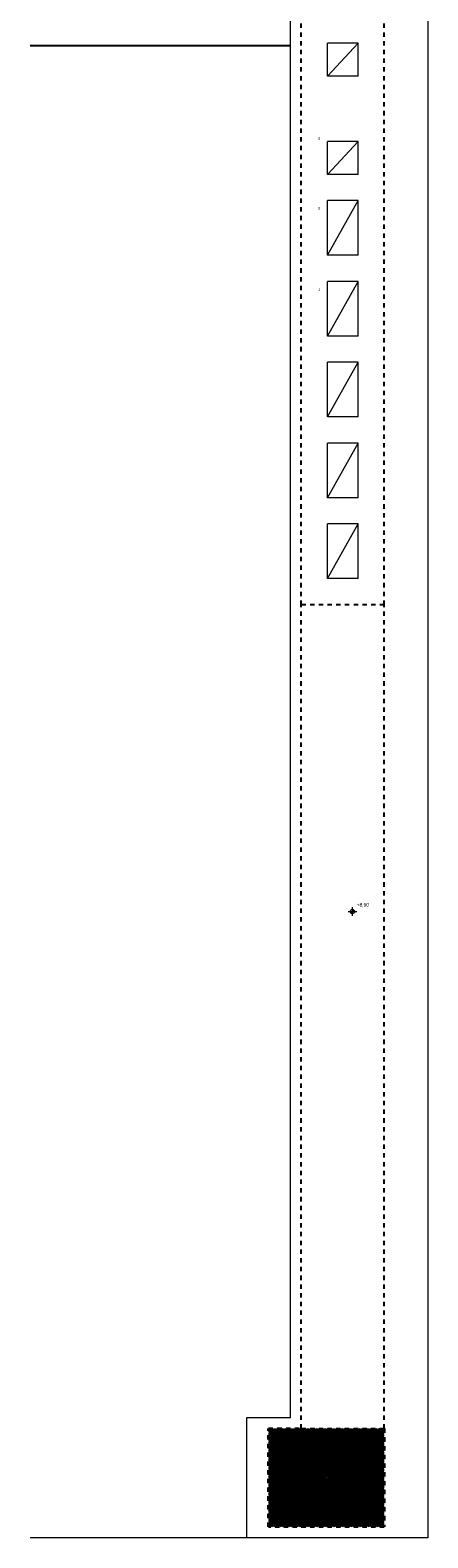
# Model space of a CAD drawing. Extents: x -109972 to -86652, y 98618 to 122888.
# Tile 70 of 74: x -92343 to -90520, y 109048 to 115948. Entities that reach past the tile are written whole.
import ezdxf

# ---------------------------------------------------------------- set-up
doc = ezdxf.new("R2010")
doc.units = 0
doc.header["$MEASUREMENT"] = 0
doc.linetypes.add('Przerywana', pattern=[40, 20, -20])
for name, color, linetype, lineweight in [('ARCH dach_Nr_Pióra__46', 5, 'Continuous', 13), ('Arch kominy_Nr_Pióra__10', 134, 'Continuous', 18), ('Arch ściany nośne_Nr_Pióra__30', 134, 'Continuous', 35), ('Arch ściany zewnętrzne_Nr_Pióra__46', 5, 'Continuous', 13), ('INWENT DACH_Nr_Pióra__1', 7, 'Continuous', 25), ('INWENT RZĘDNE_Nr_Pióra__21', 7, 'Continuous', 13), ('INWENT.ŚCIANY_Nr_Pióra__1', 7, 'Continuous', 25), ('Istniejące kominy_Nr_Pióra__5', 7, 'Continuous', 13)]:
    doc.layers.add(name, color=color, linetype=linetype, lineweight=lineweight)
doc.layers.add('arch wypelnienia_Nr_Pióra__102', color=7, linetype='Continuous', lineweight=13, true_color=0xcccccc)
doc.layers.add('INWENT RZĘDNE', color=7, linetype='Continuous')
doc.styles.add('GENERATED_STYLE_2', font='txt')
doc.styles.add('GENERATED_STYLE_5', font='txt')

# ---------------------------------------------------------------- blocks, each defined once
blk = doc.blocks.new('Koty wysokościowe_2', base_point=(-90866.4, 111914.1))
at = {"layer": 'INWENT RZĘDNE_Nr_Pióra__21', "linetype": 'Continuous'}
for points in [[(-90866.4, 111914.1), (-90856.4, 111914.1), (-90857.2, 111917.9), (-90859.3, 111921.2), (-90862.6, 111923.3), (-90866.4, 111924.1)], [(-90866.4, 111914.1), (-90876.4, 111914.1), (-90875.6, 111910.3), (-90873.5, 111907), (-90870.2, 111904.9), (-90866.4, 111904.1)]]:
    blk.add_hatch(color=256, dxfattribs=at).paths.add_polyline_path(points, flags=0)
for p, q in [((-90866.4, 111894.1), (-90866.4, 111934.1)), ((-90886.4, 111914.1), (-90846.4, 111914.1))]:
    blk.add_line(p, q, dxfattribs=at)
blk.add_circle((-90866.4, 111914.1), 10, dxfattribs=at)
at = {"layer": 'INWENT RZĘDNE_Nr_Pióra__21', "insert": (-90846.4, 111934.1), "char_height": 16, "attachment_point": 7, "style": 'GENERATED_STYLE_2'}
blk.add_mtext('{+8,90}', dxfattribs=at)

msp = doc.modelspace()

# ---------------------------------------------------------------- hatches: boundary and pattern name
at = {"layer": 'arch wypelnienia_Nr_Pióra__102', "linetype": 'Continuous'}
h = msp.add_hatch(dxfattribs=at)
h.set_pattern_fill('Cegła_zwykła', color=256, style=0, pattern_type=2)
h.set_pattern_definition([(45, (0, 0), (-3.5355339, 3.5355339), [])])
h.paths.add_polyline_path([(-91250.5, 109097.9), (-90720.5, 109097.9), (-90720.5, 109547.9), (-91250.5, 109547.9)], flags=0)

# ---------------------------------------------------------------- linework, layer by layer
at = {"layer": 'ARCH dach_Nr_Pióra__46', "linetype": 'Continuous'}
msp.add_line((-91350.5, 109047.9), (-92343.2, 109047.9), dxfattribs=at)
at = {"layer": 'Arch ściany nośne_Nr_Pióra__30', "linetype": 'Przerywana'}
for p, q in [((-91250.5, 109097.9), (-91250.5, 109547.9)), ((-91250.5, 109547.9), (-91100.5, 109547.9)), ((-90720.5, 109547.9), (-90720.5, 109097.9)), ((-90720.5, 109097.9), (-91250.5, 109097.9))]:
    msp.add_line(p, q, dxfattribs=at)
at = {"layer": 'Arch ściany zewnętrzne_Nr_Pióra__46', "linetype": 'Continuous'}
for p, q in [((-90520.5, 122707.9), (-90520.5, 109047.9)), ((-91150.5, 109597.9), (-91150.5, 122157.9)), ((-91350.5, 109047.9), (-91350.5, 109597.9)), ((-91350.5, 109597.9), (-91150.5, 109597.9)), ((-90520.5, 109047.9), (-91350.5, 109047.9))]:
    msp.add_line(p, q, dxfattribs=at)
at = {"layer": 'INWENT DACH_Nr_Pióra__1', "linetype": 'Continuous'}
msp.add_line((-92343.2, 115877.9), (-91150.5, 115877.9), dxfattribs=at)
at = {"layer": 'INWENT.ŚCIANY_Nr_Pióra__1', "linetype": 'Przerywana'}
for p, q in [((-91100.5, 113317.9), (-91100.5, 116007.9)), ((-90720.5, 113317.9), (-90720.5, 116007.9)), ((-91100.5, 109547.9), (-91100.5, 113317.9)), ((-90720.5, 113317.9), (-91100.5, 113317.9)), ((-90720.5, 109547.9), (-90720.5, 113317.9)), ((-91100.5, 109547.9), (-90720.5, 109547.9))]:
    msp.add_line(p, q, dxfattribs=at)
at = {"layer": 'Istniejące kominy_Nr_Pióra__5', "linetype": 'Continuous'}
for p, q in [((-90840.5, 115887.9), (-90980.5, 115887.9)), ((-90980.5, 115737.9), (-90980.5, 115887.9)), ((-90980.5, 115737.9), (-90840.5, 115887.9)), ((-90840.5, 115737.9), (-90840.5, 115887.9)), ((-90840.5, 115737.9), (-90980.5, 115737.9)), ((-90840.5, 115437.9), (-90980.5, 115437.9)), ((-90980.5, 115287.9), (-90980.5, 115437.9)), ((-90980.5, 115287.9), (-90840.5, 115437.9)), ((-90840.5, 115287.9), (-90840.5, 115437.9)), ((-90840.5, 115287.9), (-90980.5, 115287.9)), ((-90840.5, 115167.9), (-90980.5, 115167.9)), ((-90980.5, 114917.9), (-90980.5, 115167.9)), ((-90980.5, 114917.9), (-90840.5, 115167.9)), ((-90840.5, 114917.9), (-90840.5, 115167.9)), ((-90840.5, 114917.9), (-90980.5, 114917.9)), ((-90840.5, 114797.9), (-90980.5, 114797.9)), ((-90980.5, 114547.9), (-90980.5, 114797.9)), ((-90980.5, 114547.9), (-90840.5, 114797.9)), ((-90840.5, 114547.9), (-90840.5, 114797.9)), ((-90840.5, 114547.9), (-90980.5, 114547.9)), ((-90840.5, 114427.9), (-90980.5, 114427.9)), ((-90980.5, 114177.9), (-90980.5, 114427.9)), ((-90980.5, 114177.9), (-90840.5, 114427.9)), ((-90840.5, 114177.9), (-90840.5, 114427.9)), ((-90840.5, 114177.9), (-90980.5, 114177.9)), ((-90840.5, 114057.9), (-90980.5, 114057.9)), ((-90980.5, 113807.9), (-90980.5, 114057.9)), ((-90980.5, 113807.9), (-90840.5, 114057.9)), ((-90840.5, 113807.9), (-90840.5, 114057.9)), ((-90840.5, 113807.9), (-90980.5, 113807.9)), ((-90840.5, 113687.9), (-90980.5, 113687.9)), ((-90980.5, 113437.9), (-90980.5, 113687.9)), ((-90980.5, 113437.9), (-90840.5, 113687.9)), ((-90840.5, 113437.9), (-90840.5, 113687.9)), ((-90840.5, 113437.9), (-90980.5, 113437.9))]:
    msp.add_line(p, q, dxfattribs=at)

# ---------------------------------------------------------------- block references
at = {"layer": 'INWENT RZĘDNE'}
msp.add_blockref('Koty wysokościowe_2', (-90866.4, 111914.1), dxfattribs=at)

# ---------------------------------------------------------------- texts
at = {"layer": 'Arch kominy_Nr_Pióra__10', "linetype": 'Continuous', "char_height": 12, "attachment_point": 2, "style": 'GENERATED_STYLE_5'}
for s, insert in [('{0}', (-91018.5, 115458)), ('{0}', (-91018.5, 115138)), ('{1}', (-91018.5, 114768))]:
    msp.add_mtext(s, dxfattribs=dict(at, insert=insert))

doc.saveas('drawing.dxf')
